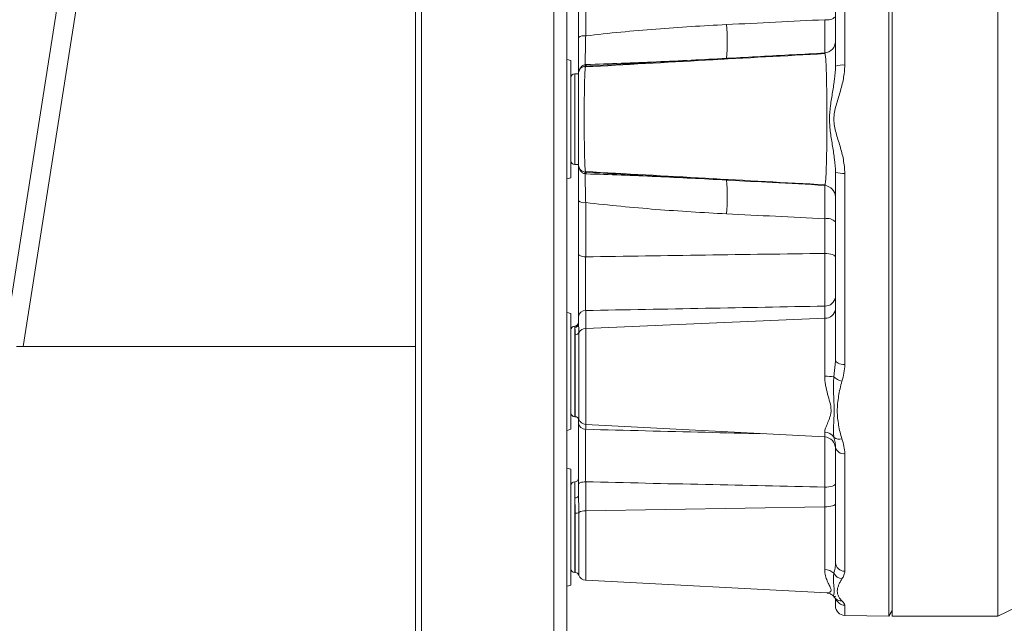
# Model space of a CAD drawing. Header units: millimetres. Extents: x 264 to 1755, y 657 to 2624.
# Tile 4 of 12: x 611 to 873, y 1577 to 1737. Entities that reach past the tile are written whole.
import ezdxf

# ---------------------------------------------------------------- set-up
doc = ezdxf.new("R2010")
doc.units = ezdxf.units.MM

msp = doc.modelspace()

# ---------------------------------------------------------------- linework, layer by layer
at = {"color": 7, "linetype": 'Continuous', "lineweight": 15}
for p, q in [((612.32, 1650.61), (652.01, 1902.39)), ((716.5, 1902.38), (716.5, 1449.62)), ((718.1, 1890.56), (718.1, 1449.62)), ((753.19, 1478.88), (753.19, 1861.3)), ((756.64, 1478.88), (756.64, 1861.3)), ((639.05, 1852.6), (606.86, 1648.38)), ((843.01, 1842.79), (843.01, 1579)), ((871.09, 1842.79), (871.09, 1579)), ((842.15, 1579.01), (842.15, 1830.17)), ((827.96, 1724.98), (827.96, 1774.75)), ((830.42, 1775.99), (830.42, 1725.26)), ((759.76, 1732.56), (759.76, 1746.65)), ((761.66, 1747.4), (761.66, 1733.01)), ((757.75, 1726.44), (757.75, 1710.89)), ((761.63, 1724.96), (761.59, 1724.73)), ((799.15, 1727.04), (799.04, 1727.04)), ((759.76, 1722.93), (758.75, 1722.93)), ((757.75, 1710.89), (757.75, 1695.35)), ((758.75, 1698.86), (759.76, 1698.86)), ((827.96, 1647.03), (827.96, 1696.8)), ((830.42, 1696.53), (830.42, 1645.79)), ((825.12, 1693.27), (825.22, 1693.49)), ((759.76, 1675.14), (759.76, 1689.23)), ((761.66, 1688.78), (761.66, 1674.39)), ((825.11, 1675.3), (825.11, 1684.49)), ((761.66, 1660.13), (761.66, 1655.37)), ((825.11, 1658.06), (825.11, 1661.31)), ((757.75, 1659.35), (757.75, 1643.98)), ((759.76, 1656.64), (759.76, 1658.51)), ((761.66, 1655.37), (825.11, 1658.06)), ((825.11, 1642.69), (825.11, 1658.06)), ((758.75, 1655.67), (758.75, 1647.7)), ((610.55, 1650.61), (716.5, 1650.61)), ((827.93, 1646.65), (827.96, 1647.03)), ((757.75, 1643.98), (757.75, 1628.61)), ((758.75, 1631.94), (758.91, 1631.94)), ((759.76, 1630.31), (759.76, 1631.48)), ((761.66, 1629.9), (825.11, 1626.58)), ((827.96, 1593.24), (827.96, 1623.85)), ((830.42, 1622.16), (830.42, 1590.95)), ((757.75, 1618), (757.75, 1602.63)), ((759.76, 1611.04), (759.76, 1614.06)), ((761.66, 1614.68), (761.66, 1606.98)), ((825.11, 1608), (825.11, 1613.26)), ((758.75, 1610.39), (758.75, 1598.91)), ((761.66, 1606.98), (825.11, 1608)), ((825.11, 1591.38), (825.11, 1608)), ((827.96, 1607.81), (827.96, 1607.81)), ((757.75, 1602.63), (757.75, 1587.25)), ((871.09, 1579), (910.59, 1598.25)), ((758.75, 1590.59), (758.91, 1590.59)), ((761.66, 1588.55), (825.71, 1585.19)), ((825.71, 1585.19), (825.72, 1585.19)), ((827.43, 1584.32), (827.43, 1584.3)), ((827.96, 1581.73), (827.96, 1583.6)), ((830.42, 1579.22), (842.15, 1579.01)), ((842.15, 1579.01), (843.01, 1580.5)), ((843.01, 1579), (871.09, 1579))]:
    msp.add_line(p, q, dxfattribs=at)
at = {"color": 8, "linetype": 'Continuous', "lineweight": 15}
for p, q in [((758.75, 1722.93), (758.75, 1698.86)), ((758.75, 1655.67), (758.75, 1656.02)), ((759.86, 1654.27), (759.86, 1631.26)), ((761.66, 1655.37), (761.66, 1629.9)), ((758.91, 1631.94), (758.91, 1653.72)), ((758.75, 1647.7), (758.75, 1631.94)), ((827.55, 1642.58), (827.93, 1646.65)), ((761.66, 1629.9), (761.66, 1628.61)), ((825.11, 1626.58), (825.11, 1627.87)), ((758.75, 1610.39), (758.75, 1614.66)), ((758.91, 1590.59), (758.91, 1606.34)), ((759.86, 1606.56), (759.86, 1589.91)), ((761.66, 1606.98), (761.66, 1588.55)), ((758.75, 1598.91), (758.75, 1590.59)), ((830.42, 1581.92), (830.42, 1579.22))]:
    msp.add_line(p, q, dxfattribs=at)
at = {"color": 7, "linetype": 'Continuous', "lineweight": 15, "flags": 128}
for points in [[(757.75, 1726.44), (756.73, 1726.71), (756.64, 1726.74)], [(756.64, 1695.05), (756.73, 1695.08), (757.75, 1695.35)], [(825.11, 1675.3), (825.67, 1675.27), (826.21, 1675.21), (826.7, 1675.11), (827.13, 1674.97), (827.49, 1674.81), (827.75, 1674.63), (827.91, 1674.44), (827.96, 1674.24)], [(759.76, 1675.14), (759.79, 1675), (759.9, 1674.86), (760.07, 1674.73), (760.31, 1674.62), (760.59, 1674.53), (760.92, 1674.45), (761.28, 1674.41), (761.66, 1674.39)], [(757.75, 1659.35), (756.73, 1659.62), (756.64, 1659.65)], [(827.96, 1647.03), (828.01, 1646.79), (828.15, 1646.56), (828.37, 1646.35), (828.68, 1646.16), (829.05, 1646.01), (829.48, 1645.89), (829.94, 1645.82), (830.42, 1645.79)], [(756.64, 1628.31), (756.73, 1628.34), (757.75, 1628.61)], [(757.75, 1618), (756.73, 1618.26), (756.64, 1618.3)], [(759.76, 1614.06), (759.79, 1614.18), (759.9, 1614.29), (760.07, 1614.4), (760.31, 1614.49), (760.59, 1614.57), (760.92, 1614.63), (761.28, 1614.67), (761.66, 1614.68)], [(825.11, 1613.26), (825.67, 1613.29), (826.21, 1613.35), (826.7, 1613.44), (827.13, 1613.55), (827.49, 1613.69), (827.75, 1613.85), (827.91, 1614.02), (827.96, 1614.19)], [(758.75, 1610.39), (758.95, 1610.4), (759.14, 1610.44), (759.31, 1610.5), (759.46, 1610.58), (759.59, 1610.68), (759.68, 1610.79), (759.74, 1610.91), (759.76, 1611.04)], [(825.11, 1608), (825.67, 1608.03), (826.21, 1608.09), (826.7, 1608.18), (827.13, 1608.29), (827.49, 1608.43), (827.75, 1608.59), (827.91, 1608.76), (827.96, 1608.93)], [(756.64, 1586.95), (756.73, 1586.99), (757.75, 1587.25)]]:
    msp.add_lwpolyline(points, dxfattribs=at)
at = {"color": 7, "linetype": 'Continuous', "lineweight": 15}
for centre, radius, start, end in [((825.74, 1740.56), 3.32, 259.0738, 311.9619), ((748.3, 1731.38), 50.93, 355.1033, 5.2026), ((761.23, 1730.62), 2.43, 79.8252, 127.2274), ((824.95, 1731.52), 3.01, 272.7664, 0.6158), ((759.9, 1725.16), 1.63, 352.5927, 7.4073), ((761.19, 1725.4), 0.629, 315.1802, 359.0484), ((799.04, 1727.11), 0.0754, 255.0271, 273.5346), ((829.82, 1719.44), 5.85, 84.102, 108.5665), ((758.75, 1721.93), 1, 90, 180), ((758.75, 1699.86), 1, 180, 270), ((759.9, 1696.63), 1.63, 352.5927, 7.4073), ((761.19, 1696.38), 0.629, 0.9516, 44.8198), ((829.82, 1702.35), 5.85, 251.4335, 275.898), ((748.3, 1690.4), 50.93, 354.7974, 4.8967), ((799.04, 1694.68), 0.0754, 86.4654, 104.9729), ((824.95, 1690.26), 3.01, 0.9561, 86.7916), ((761.23, 1691.17), 2.43, 232.7726, 280.1748), ((825.74, 1681.23), 3.32, 48.0381, 100.9262), ((825.24, 1664.04), 2.73, 267.1726, 353.7243), ((761.57, 1658.31), 1.82, 87.1726, 173.7243), ((825.24, 1660.79), 2.73, 267.1726, 353.7243), ((758.75, 1657.02), 1, 270, 0), ((758.75, 1655.01), 1, 90, 180), ((758.77, 1656.66), 0.989, 269.1705, 359.1457), ((758.96, 1654.72), 1.01, 267.1159, 333.1379), ((761.64, 1653.38), 1.99, 89.6191, 153.398), ((825.29, 1619.47), 23.22, 84.4111, 90.4363), ((830.44, 1645.12), 3.85, 221.2913, 258.4378), ((758.75, 1632.95), 1, 180, 270), ((758.91, 1630.94), 1, 18.6964, 90), ((761.76, 1631.91), 2.01, 198.6964, 267), ((761.61, 1630.46), 1.86, 184.7321, 271.6124), ((825, 1624.83), 3.05, 33.2904, 87.9446), ((824.95, 1623.57), 3.01, 0, 87), ((829.02, 1628.24), 2.28, 229.8977, 286.5467), ((830.11, 1624.34), 2.21, 192.9798, 278.1371), ((758.75, 1615.66), 1, 270, 0), ((758.75, 1613.66), 1, 90, 180), ((759.05, 1607.99), 1.65, 265.3966, 299.5994), ((761.45, 1603.81), 3.18, 86.3078, 120.0487), ((758.75, 1591.59), 1, 180, 270), ((830.36, 1593.35), 2.4, 182.7338, 271.6088), ((758.91, 1589.59), 1, 18.6964, 90), ((761.76, 1590.55), 2.01, 198.6964, 267), ((825.15, 1587.9), 3.48, 46.4601, 90.6311), ((830.01, 1591.65), 2.75, 206.5045, 262.794), ((830.47, 1581.73), 2.51, 180, 269)]:
    msp.add_arc(centre, radius, start, end, dxfattribs=at)
at = {"color": 8, "linetype": 'Continuous', "lineweight": 15}
for centre, radius, start, end in [((829.54, 1585.34), 2.26, 228.4521, 273.2539), ((830.45, 1584.43), 2.5, 200.5497, 269.3367)]:
    msp.add_arc(centre, radius, start, end, dxfattribs=at)
at = {"color": 7, "linetype": 'Continuous', "lineweight": 15}
for points, knots in [([(761.66, 1733.01), (767.87, 1733.74), (774.09, 1734.33), (786.54, 1735.3), (792.78, 1735.69), (799.02, 1736)], [0, 0, 0, 0, 0.5, 0.5, 1, 1, 1, 1]), ([(825.11, 1728.45), (825.12, 1728.44), (825.13, 1728.49), (825.14, 1728.7), (825.14, 1728.85), (825.15, 1729.27), (825.15, 1729.53), (825.15, 1730.14), (825.15, 1730.49), (825.15, 1731.08), (825.15, 1731.29), (825.15, 1731.73), (825.15, 1731.96), (825.15, 1732.67), (825.15, 1733.18), (825.14, 1734), (825.14, 1734.28), (825.13, 1734.86), (825.13, 1735.15), (825.12, 1736.04), (825.12, 1736.66), (825.11, 1737.3)], [0, 0, 0, 0, 0.125, 0.125, 0.25, 0.25, 0.375, 0.375, 0.5, 0.5, 0.5625, 0.5625, 0.625, 0.625, 0.75, 0.75, 0.8125, 0.8125, 0.875, 0.875, 1, 1, 1, 1]), ([(761.66, 1733.01), (761.64, 1732.22), (761.63, 1731.46), (761.6, 1730.36), (761.6, 1730), (761.58, 1729.3), (761.58, 1728.96), (761.56, 1727.97), (761.55, 1727.37), (761.53, 1726.55), (761.53, 1726.29), (761.52, 1725.81), (761.51, 1725.58), (761.51, 1725.37)], [0, 0, 0, 0, 0.25, 0.25, 0.375, 0.375, 0.5, 0.5, 0.75, 0.75, 0.875, 0.875, 1, 1, 1, 1]), ([(759.76, 1722.97), (759.76, 1723.42), (759.76, 1723.98), (759.76, 1724.96), (759.76, 1725.32), (759.76, 1726.06), (759.76, 1726.46), (759.76, 1727.28), (759.76, 1727.71), (759.76, 1728.61), (759.76, 1729.08), (759.76, 1730.51), (759.76, 1731.51), (759.76, 1732.56)], [0, 0, 0, 0, 0.25, 0.25, 0.375, 0.375, 0.5, 0.5, 0.625, 0.625, 0.75, 0.75, 1, 1, 1, 1]), ([(825.21, 1728.3), (814.64, 1727.72), (793.44, 1726.54), (772.22, 1725.36), (761.58, 1724.77)], [0, 0, 0, 0, 0.498795, 1, 1, 1, 1]), ([(825.11, 1728.45), (819.44, 1728.14), (813.77, 1727.84), (808.1, 1727.53), (805.25, 1727.37), (802.41, 1727.22), (799.56, 1727.07)], [0.0028544, 0.0028544, 0.0028544, 0.0028544, 0.01991053, 0.01991053, 0.01991053, 0.02846581, 0.02846581, 0.02846581, 0.02846581]), ([(825.22, 1728.29), (825.18, 1728.42), (825.15, 1728.57), (825.11, 1728.51), (825.1, 1728.5)], [0, 0, 0, 0, 0.827786, 1, 1, 1, 1]), ([(761.51, 1725.37), (761.38, 1725.35), (761.25, 1725.31), (761, 1725.21), (760.89, 1725.14), (760.67, 1724.98), (760.57, 1724.89), (760.38, 1724.7), (760.3, 1724.6), (760.15, 1724.38), (760.08, 1724.26), (759.97, 1724.02), (759.92, 1723.89), (759.84, 1723.64), (759.81, 1723.51), (759.77, 1723.24), (759.76, 1723.11), (759.76, 1722.97)], [0, 0, 0, 0, 0.125, 0.125, 0.25, 0.25, 0.375, 0.375, 0.5, 0.5, 0.625, 0.625, 0.75, 0.75, 0.875, 0.875, 1, 1, 1, 1]), ([(761.51, 1724.95), (761.38, 1724.93), (761.26, 1724.91), (761.01, 1724.83), (760.89, 1724.78), (760.67, 1724.66), (760.57, 1724.59), (760.38, 1724.43), (760.29, 1724.34), (760.14, 1724.16), (760.07, 1724.06), (759.99, 1723.91), (759.96, 1723.86), (759.91, 1723.75), (759.89, 1723.7), (759.83, 1723.54), (759.81, 1723.43), (759.77, 1723.2), (759.76, 1723.09), (759.76, 1722.97)], [0, 0, 0, 0, 0.125, 0.125, 0.25, 0.25, 0.375, 0.375, 0.5, 0.5, 0.625, 0.625, 0.6875, 0.6875, 0.75, 0.75, 0.875, 0.875, 1, 1, 1, 1]), ([(799.02, 1727.04), (792.79, 1726.7), (786.56, 1726.36), (774.1, 1725.67), (767.87, 1725.32), (761.63, 1724.96)], [0, 0, 0, 0, 0.5, 0.5, 1, 1, 1, 1]), ([(761.82, 1725.39), (768.03, 1725.59), (774.23, 1725.84), (786.64, 1726.39), (792.84, 1726.7), (799.04, 1727.04)], [0, 0, 0, 0, 0.5, 0.5, 1, 1, 1, 1]), ([(827.96, 1696.8), (827.96, 1697.95), (827.86, 1699.09), (827.57, 1701.39), (827.38, 1702.55), (827, 1704.9), (826.8, 1706.08), (826.57, 1707.87), (826.5, 1708.47), (826.41, 1709.67), (826.38, 1710.28), (826.38, 1712.12), (826.49, 1713.33), (826.8, 1715.71), (827, 1716.89), (827.38, 1719.24), (827.57, 1720.4), (827.86, 1722.7), (827.96, 1723.84), (827.96, 1724.98)], [0, 0, 0, 0, 0.125, 0.125, 0.25, 0.25, 0.375, 0.375, 0.4375, 0.4375, 0.5, 0.5, 0.625, 0.625, 0.75, 0.75, 0.875, 0.875, 1, 1, 1, 1]), ([(830.42, 1725.26), (830.42, 1724.03), (830.28, 1722.82), (829.83, 1720.43), (829.52, 1719.25), (829, 1717.48), (828.82, 1716.89), (828.45, 1715.72), (828.28, 1715.13), (827.79, 1713.36), (827.53, 1712.16), (827.53, 1710.27), (827.59, 1709.66), (827.8, 1708.44), (827.95, 1707.85), (828.27, 1706.66), (828.45, 1706.08), (828.81, 1704.9), (829, 1704.31), (829.52, 1702.55), (829.83, 1701.36), (830.28, 1698.97), (830.42, 1697.76), (830.42, 1696.53)], [0, 0, 0, 0, 0.125, 0.125, 0.25, 0.25, 0.3125, 0.3125, 0.375, 0.375, 0.5, 0.5, 0.5625, 0.5625, 0.625, 0.625, 0.6875, 0.6875, 0.75, 0.75, 0.875, 0.875, 1, 1, 1, 1]), ([(759.76, 1698.82), (759.76, 1698.82), (759.76, 1698.81), (759.76, 1698.82), (759.76, 1698.82), (759.76, 1698.86), (759.76, 1698.91), (759.76, 1699.1), (759.76, 1699.31), (759.76, 1699.74), (759.76, 1699.91), (759.76, 1700.27), (759.76, 1700.47), (759.76, 1700.9), (759.76, 1701.13), (759.76, 1701.63), (759.76, 1701.9), (759.76, 1702.75), (759.76, 1703.37), (759.76, 1704.36), (759.76, 1704.71), (759.76, 1705.42), (759.76, 1705.79), (759.76, 1706.91), (759.76, 1707.68), (759.76, 1708.87), (759.76, 1709.27), (759.76, 1710.09), (759.76, 1710.49), (759.76, 1711.72), (759.76, 1712.52), (759.76, 1713.71), (759.76, 1714.1), (759.76, 1714.88), (759.76, 1715.26), (759.76, 1716.38), (759.76, 1717.08), (759.76, 1718.09), (759.76, 1718.41), (759.76, 1719.03), (759.76, 1719.33), (759.76, 1720.17), (759.76, 1720.67), (759.76, 1721.54), (759.76, 1721.9), (759.76, 1722.33), (759.76, 1722.46), (759.76, 1722.67), (759.76, 1722.75), (759.76, 1722.88), (759.76, 1722.93), (759.76, 1722.96), (759.76, 1722.97), (759.76, 1722.98), (759.76, 1722.97), (759.76, 1722.97)], [0, 0, 0, 0, 0.015625, 0.015625, 0.03125, 0.03125, 0.0625, 0.0625, 0.125, 0.125, 0.15625, 0.15625, 0.1875, 0.1875, 0.21875, 0.21875, 0.25, 0.25, 0.3125, 0.3125, 0.34375, 0.34375, 0.375, 0.375, 0.4375, 0.4375, 0.46875, 0.46875, 0.5, 0.5, 0.5625, 0.5625, 0.59375, 0.59375, 0.625, 0.625, 0.6875, 0.6875, 0.71875, 0.71875, 0.75, 0.75, 0.8125, 0.8125, 0.875, 0.875, 0.90625, 0.90625, 0.9375, 0.9375, 0.96875, 0.96875, 0.984375, 0.984375, 1, 1, 1, 1]), ([(761.51, 1696.84), (761.38, 1696.85), (761.26, 1696.88), (761.01, 1696.96), (760.89, 1697.01), (760.67, 1697.13), (760.57, 1697.2), (760.38, 1697.36), (760.29, 1697.45), (760.14, 1697.63), (760.07, 1697.73), (759.99, 1697.88), (759.96, 1697.93), (759.91, 1698.04), (759.89, 1698.09), (759.83, 1698.25), (759.81, 1698.36), (759.77, 1698.59), (759.76, 1698.7), (759.76, 1698.82)], [0, 0, 0, 0, 0.125, 0.125, 0.25, 0.25, 0.375, 0.375, 0.5, 0.5, 0.625, 0.625, 0.6875, 0.6875, 0.75, 0.75, 0.875, 0.875, 1, 1, 1, 1]), ([(761.51, 1696.42), (761.38, 1696.44), (761.25, 1696.48), (761, 1696.58), (760.89, 1696.65), (760.67, 1696.81), (760.57, 1696.89), (760.38, 1697.09), (760.3, 1697.19), (760.15, 1697.41), (760.08, 1697.53), (759.97, 1697.77), (759.92, 1697.9), (759.84, 1698.15), (759.81, 1698.28), (759.77, 1698.55), (759.76, 1698.68), (759.76, 1698.82)], [0, 0, 0, 0, 0.125, 0.125, 0.25, 0.25, 0.375, 0.375, 0.5, 0.5, 0.625, 0.625, 0.75, 0.75, 0.875, 0.875, 1, 1, 1, 1]), ([(759.76, 1689.23), (759.76, 1690.28), (759.76, 1691.28), (759.76, 1692.71), (759.76, 1693.17), (759.76, 1694.08), (759.76, 1694.51), (759.76, 1695.33), (759.76, 1695.72), (759.76, 1696.47), (759.76, 1696.82), (759.76, 1697.81), (759.76, 1698.37), (759.76, 1698.82)], [0, 0, 0, 0, 0.25, 0.25, 0.375, 0.375, 0.5, 0.5, 0.625, 0.625, 0.75, 0.75, 1, 1, 1, 1]), ([(761.51, 1696.42), (761.52, 1696), (761.53, 1695.52), (761.54, 1694.7), (761.55, 1694.41), (761.56, 1693.81), (761.56, 1693.49), (761.58, 1692.52), (761.6, 1691.82), (761.63, 1690.34), (761.64, 1689.57), (761.66, 1688.78)], [0, 0, 0, 0, 0.25, 0.25, 0.375, 0.375, 0.5, 0.5, 0.75, 0.75, 1, 1, 1, 1]), ([(761.58, 1697.02), (772.22, 1696.43), (793.44, 1695.24), (814.64, 1694.07), (825.22, 1693.49)], [0, 0, 0, 0, 0.501208, 1, 1, 1, 1]), ([(761.59, 1697.07), (761.6, 1696.98), (761.61, 1696.86), (761.63, 1696.83), (761.63, 1696.83)], [0, 0, 0, 0, 0.790943, 1, 1, 1, 1]), ([(761.63, 1696.83), (767.87, 1696.47), (774.1, 1696.12), (786.56, 1695.43), (792.79, 1695.09), (799.02, 1694.75)], [0, 0, 0, 0, 0.5, 0.5, 1, 1, 1, 1]), ([(799.04, 1694.75), (792.84, 1695.09), (786.64, 1695.4), (774.23, 1695.95), (768.03, 1696.19), (761.82, 1696.39)], [0, 0, 0, 0, 0.5, 0.5, 1, 1, 1, 1]), ([(799.56, 1694.72), (803.45, 1694.51), (807.33, 1694.3), (811.22, 1694.09), (815.85, 1693.84), (820.48, 1693.59), (825.11, 1693.34)], [0.00052452, 0.00052452, 0.00052452, 0.00052452, 0.0122076, 0.0122076, 0.0122076, 0.02613593, 0.02613593, 0.02613593, 0.02613593]), ([(825.11, 1684.49), (825.12, 1685.13), (825.12, 1685.74), (825.13, 1686.93), (825.14, 1687.5), (825.15, 1688.6), (825.15, 1689.11), (825.15, 1690.06), (825.15, 1690.5), (825.15, 1691.1), (825.15, 1691.29), (825.15, 1691.64), (825.15, 1691.8), (825.15, 1692.26), (825.15, 1692.52), (825.14, 1692.83), (825.14, 1692.92), (825.14, 1693.08), (825.13, 1693.14), (825.13, 1693.3), (825.12, 1693.35), (825.11, 1693.34)], [0, 0, 0, 0, 0.125, 0.125, 0.25, 0.25, 0.375, 0.375, 0.5, 0.5, 0.5625, 0.5625, 0.625, 0.625, 0.75, 0.75, 0.8125, 0.8125, 0.875, 0.875, 1, 1, 1, 1]), ([(799.02, 1685.79), (792.78, 1686.1), (786.54, 1686.49), (774.09, 1687.46), (767.87, 1688.05), (761.66, 1688.78)], [0, 0, 0, 0, 0.5, 0.5, 1, 1, 1, 1]), ([(761.66, 1674.39), (772.25, 1674.54), (782.84, 1674.69), (793.43, 1674.84), (803.99, 1674.99), (814.55, 1675.15), (825.11, 1675.3)], [0.00190489, 0.00190489, 0.00190489, 0.00190489, 0.03374003, 0.03374003, 0.03374003, 0.06548481, 0.06548481, 0.06548481, 0.06548481]), ([(825.11, 1661.31), (825.12, 1661.7), (825.12, 1662.13), (825.13, 1663.05), (825.14, 1663.55), (825.14, 1664.63), (825.15, 1665.19), (825.15, 1666.36), (825.15, 1666.97), (825.15, 1667.91), (825.15, 1668.23), (825.15, 1668.87), (825.15, 1669.19), (825.15, 1670.16), (825.14, 1670.81), (825.14, 1671.8), (825.14, 1672.13), (825.13, 1672.78), (825.13, 1673.1), (825.12, 1674.06), (825.12, 1674.69), (825.11, 1675.3)], [0, 0, 0, 0, 0.125, 0.125, 0.25, 0.25, 0.375, 0.375, 0.5, 0.5, 0.5625, 0.5625, 0.625, 0.625, 0.75, 0.75, 0.8125, 0.8125, 0.875, 0.875, 1, 1, 1, 1]), ([(759.76, 1658.51), (759.76, 1658.97), (759.76, 1659.99), (759.76, 1661.18), (759.76, 1662.46), (759.76, 1663.13), (759.76, 1664.53), (759.76, 1665.25), (759.76, 1666.38), (759.76, 1666.76), (759.76, 1667.52), (759.76, 1667.9), (759.76, 1669.06), (759.76, 1669.83), (759.76, 1671), (759.76, 1671.39), (759.76, 1672.16), (759.76, 1672.54), (759.76, 1673.67), (759.76, 1674.42), (759.76, 1675.14)], [0, 0, 0, 0, 0.125, 0.25, 0.25, 0.375, 0.375, 0.5, 0.5, 0.5625, 0.5625, 0.625, 0.625, 0.75, 0.75, 0.8125, 0.8125, 0.875, 0.875, 1, 1, 1, 1]), ([(761.66, 1674.39), (761.65, 1673.76), (761.65, 1673.13), (761.64, 1672.16), (761.64, 1671.83), (761.64, 1671.17), (761.64, 1670.84), (761.63, 1669.83), (761.63, 1669.17), (761.63, 1667.85), (761.63, 1667.2), (761.63, 1665.91), (761.63, 1665.29), (761.63, 1664.09), (761.63, 1663.52), (761.64, 1662.42), (761.65, 1661.4), (761.65, 1660.53), (761.66, 1660.13)], [0, 0, 0, 0, 0.125, 0.125, 0.1875, 0.1875, 0.25, 0.25, 0.375, 0.375, 0.5, 0.5, 0.625, 0.625, 0.75, 0.75, 0.875, 1, 1, 1, 1]), ([(825.11, 1661.31), (814.55, 1661.11), (803.99, 1660.91), (793.43, 1660.72), (782.84, 1660.52), (772.25, 1660.33), (761.66, 1660.13)], [0.00285772, 0.00285772, 0.00285772, 0.00285772, 0.03460773, 0.03460773, 0.03460773, 0.06644834, 0.06644834, 0.06644834, 0.06644834]), ([(758.91, 1653.72), (758.91, 1653.95), (758.91, 1654.16), (758.88, 1654.56), (758.86, 1654.74), (758.8, 1655.22), (758.75, 1655.48), (758.75, 1655.67)], [0, 0, 0, 0, 0.25, 0.25, 0.5, 0.5, 1, 1, 1, 1]), ([(759.76, 1656.64), (759.76, 1656.35), (759.79, 1656), (759.84, 1655.2), (759.86, 1654.76), (759.86, 1654.27)], [0, 0, 0, 0, 0.5, 0.5, 1, 1, 1, 1]), ([(830.42, 1645.79), (830.42, 1645.03), (830.35, 1644.28), (830.08, 1642.8), (829.9, 1642.07), (829.67, 1641.35)], [0, 0, 0, 0, 0.5, 0.5, 1, 1, 1, 1]), ([(825.11, 1627.87), (825.11, 1628.19), (825.2, 1628.54), (825.48, 1629.34), (825.67, 1629.79), (825.97, 1630.52), (826.08, 1630.77), (826.29, 1631.3), (826.39, 1631.57), (826.57, 1632.14), (826.65, 1632.44), (826.74, 1632.9), (826.76, 1633.06), (826.79, 1633.38), (826.8, 1633.55), (826.8, 1634.39), (826.65, 1635.08), (826.29, 1636.49), (826.07, 1637.22), (825.67, 1638.72), (825.48, 1639.49), (825.27, 1640.67), (825.22, 1641.06), (825.13, 1641.87), (825.11, 1642.28), (825.11, 1642.69)], [0, 0, 0, 0, 0.125, 0.125, 0.25, 0.25, 0.3125, 0.3125, 0.375, 0.375, 0.4375, 0.4375, 0.46875, 0.46875, 0.5, 0.5, 0.625, 0.625, 0.75, 0.75, 0.875, 0.875, 0.9375, 0.9375, 1, 1, 1, 1]), ([(827.55, 1626.5), (827.45, 1626.97), (827.41, 1627.49), (827.4, 1628.58), (827.42, 1629.15), (827.49, 1630.35), (827.53, 1630.97), (827.61, 1632.26), (827.64, 1632.92), (827.64, 1634.29), (827.61, 1634.99), (827.53, 1636.42), (827.49, 1637.15), (827.42, 1638.65), (827.4, 1639.41), (827.41, 1640.58), (827.42, 1640.98), (827.46, 1641.78), (827.5, 1642.18), (827.55, 1642.58)], [0, 0, 0, 0, 0.125, 0.125, 0.25, 0.25, 0.375, 0.375, 0.5, 0.5, 0.625, 0.625, 0.75, 0.75, 0.875, 0.875, 0.9375, 0.9375, 1, 1, 1, 1]), ([(829.67, 1641.35), (829.46, 1640.7), (829.3, 1640.04), (829.03, 1638.73), (828.91, 1638.07), (828.7, 1636.76), (828.61, 1636.11), (828.47, 1634.81), (828.43, 1634.16), (828.43, 1632.87), (828.47, 1632.23), (828.61, 1630.96), (828.7, 1630.33), (828.91, 1629.09), (829.03, 1628.47), (829.3, 1627.25), (829.46, 1626.65), (829.67, 1626.06)], [0, 0, 0, 0, 0.125, 0.125, 0.25, 0.25, 0.375, 0.375, 0.5, 0.5, 0.625, 0.625, 0.75, 0.75, 0.875, 0.875, 1, 1, 1, 1]), ([(759.76, 1614.06), (759.76, 1614.81), (759.76, 1616.32), (759.76, 1617.87), (759.76, 1619.43), (759.76, 1620.21), (759.76, 1621.72), (759.76, 1622.47), (759.76, 1623.57), (759.76, 1623.94), (759.76, 1624.64), (759.76, 1624.98), (759.76, 1625.99), (759.76, 1626.63), (759.76, 1627.54), (759.76, 1627.84), (759.76, 1628.4), (759.76, 1628.66), (759.76, 1629.43), (759.76, 1629.89), (759.76, 1630.31)], [0, 0, 0, 0, 0.125, 0.25, 0.25, 0.375, 0.375, 0.5, 0.5, 0.5625, 0.5625, 0.625, 0.625, 0.75, 0.75, 0.8125, 0.8125, 0.875, 0.875, 1, 1, 1, 1]), ([(761.66, 1628.61), (761.65, 1628.25), (761.65, 1627.85), (761.64, 1627.2), (761.64, 1626.97), (761.64, 1626.49), (761.64, 1626.24), (761.63, 1625.46), (761.63, 1624.91), (761.63, 1623.76), (761.63, 1623.15), (761.63, 1621.89), (761.63, 1621.25), (761.63, 1619.95), (761.63, 1619.28), (761.64, 1617.94), (761.65, 1616.62), (761.65, 1615.32), (761.66, 1614.68)], [0, 0, 0, 0, 0.125, 0.125, 0.1875, 0.1875, 0.25, 0.25, 0.375, 0.375, 0.5, 0.5, 0.625, 0.625, 0.75, 0.75, 0.875, 1, 1, 1, 1]), ([(827.96, 1623.85), (827.96, 1624.27), (827.91, 1624.7), (827.77, 1625.58), (827.67, 1626.03), (827.55, 1626.5)], [0, 0, 0, 0, 0.5, 0.5, 1, 1, 1, 1]), ([(829.67, 1626.06), (829.9, 1625.41), (830.08, 1624.76), (830.35, 1623.46), (830.42, 1622.81), (830.42, 1622.16)], [0, 0, 0, 0, 0.5, 0.5, 1, 1, 1, 1]), ([(825.11, 1613.26), (814.55, 1613.5), (803.99, 1613.73), (793.43, 1613.97), (782.84, 1614.2), (772.25, 1614.44), (761.66, 1614.68)], [0.00285772, 0.00285772, 0.00285772, 0.00285772, 0.03460773, 0.03460773, 0.03460773, 0.06644834, 0.06644834, 0.06644834, 0.06644834]), ([(758.91, 1606.34), (758.91, 1606.72), (758.91, 1607.08), (758.88, 1607.8), (758.86, 1608.14), (758.8, 1609.16), (758.75, 1609.79), (758.75, 1610.39)], [0, 0, 0, 0, 0.25, 0.25, 0.5, 0.5, 1, 1, 1, 1]), ([(759.76, 1611.04), (759.76, 1610.34), (759.79, 1609.62), (759.84, 1608.12), (759.86, 1607.35), (759.86, 1606.56)], [0, 0, 0, 0, 0.5, 0.5, 1, 1, 1, 1]), ([(827.55, 1590.42), (827.67, 1590.86), (827.77, 1591.32), (827.91, 1592.26), (827.96, 1592.74), (827.96, 1593.24)], [0, 0, 0, 0, 0.5, 0.5, 1, 1, 1, 1]), ([(829.67, 1588.92), (829.46, 1588.63), (829.3, 1588.35), (829.03, 1587.79), (828.91, 1587.51), (828.7, 1586.97), (828.61, 1586.71), (828.47, 1586.19), (828.43, 1585.94), (828.43, 1585.45), (828.47, 1585.21), (828.61, 1584.74), (828.7, 1584.52), (828.91, 1584.08), (829.03, 1583.87), (829.3, 1583.46), (829.46, 1583.27), (829.67, 1583.08)], [0, 0, 0, 0, 0.125, 0.125, 0.25, 0.25, 0.375, 0.375, 0.5, 0.5, 0.625, 0.625, 0.75, 0.75, 0.875, 0.875, 1, 1, 1, 1]), ([(830.42, 1590.95), (830.42, 1590.59), (830.35, 1590.24), (830.08, 1589.56), (829.9, 1589.24), (829.67, 1588.92)], [0, 0, 0, 0, 0.5, 0.5, 1, 1, 1, 1]), ([(825.72, 1585.17), (825.8, 1585.17), (826.07, 1585.17), (826.67, 1584.95), (827.2, 1584.62), (827.37, 1584.34), (827.39, 1584.3)], [0, 0, 0, 0, 0.173138, 0.560373, 0.934469, 1, 1, 1, 1]), ([(827.43, 1584.32), (827.51, 1584.2), (827.68, 1583.97), (827.92, 1583.76), (828.04, 1583.65)], [0, 0, 0, 0, 0.492421, 1, 1, 1, 1]), ([(827.55, 1584.28), (827.67, 1584.26), (827.77, 1584.26), (827.91, 1584.3), (827.96, 1584.33), (827.96, 1584.38)], [0, 0, 0, 0, 0.5, 0.5, 1, 1, 1, 1]), ([(828.03, 1583.64), (828.1, 1583.59), (828.21, 1583.49), (828.2, 1583.49), (828.2, 1583.49)], [0, 0, 0, 0, 0.591381, 1, 1, 1, 1]), ([(829.67, 1583.08), (829.9, 1582.87), (830.08, 1582.67), (830.35, 1582.29), (830.42, 1582.1), (830.42, 1581.92)], [0, 0, 0, 0, 0.5, 0.5, 1, 1, 1, 1])]:
    msp.add_open_spline(points, degree=3, knots=knots, dxfattribs=at)
for points in [[(799.02, 1736), (807.71, 1736.44), (816.41, 1736.87), (825.11, 1737.3)], [(761.51, 1725.37), (761.61, 1725.38), (761.72, 1725.39), (761.82, 1725.39)], [(761.63, 1724.96), (761.59, 1724.96), (761.55, 1724.96), (761.51, 1724.95)], [(799.04, 1727.04), (799.21, 1727.05), (799.39, 1727.06), (799.56, 1727.07)], [(761.51, 1696.84), (761.55, 1696.83), (761.59, 1696.83), (761.63, 1696.83)], [(761.82, 1696.39), (761.72, 1696.4), (761.61, 1696.41), (761.51, 1696.42)], [(799.56, 1694.72), (799.39, 1694.73), (799.21, 1694.74), (799.04, 1694.75)], [(799.04, 1694.75), (799.21, 1694.74), (799.39, 1694.73), (799.56, 1694.72)], [(825.11, 1684.49), (816.41, 1684.92), (807.71, 1685.35), (799.02, 1685.79)]]:
    msp.add_open_spline(points, degree=3, dxfattribs=at)
at = {"color": 8, "linetype": 'Continuous', "lineweight": 15}
for points, knots in [([(825.22, 1693.49), (825.22, 1693.5), (825.25, 1693.58), (825.32, 1694.19), (825.41, 1695.37), (825.48, 1696.83), (825.54, 1698.57), (825.59, 1700.56), (825.64, 1703.12), (825.67, 1705.92), (825.69, 1708.85), (825.7, 1711.85), (825.68, 1714.8), (825.66, 1717.66), (825.61, 1720.3), (825.56, 1722.7), (825.49, 1724.74), (825.41, 1726.41), (825.32, 1727.58), (825.25, 1728.2), (825.22, 1728.28), (825.22, 1728.29)], [0, 0, 0, 0, 0.00179, 0.062557, 0.121691, 0.18253, 0.22022, 0.279224, 0.339951, 0.398956, 0.459707, 0.518565, 0.579161, 0.637975, 0.698517, 0.757348, 0.817885, 0.876838, 0.937482, 0.996555, 1, 1, 1, 1]), ([(761.59, 1724.73), (761.58, 1724.7), (761.55, 1724.58), (761.5, 1723.97), (761.44, 1722.91), (761.39, 1721.47), (761.35, 1719.75), (761.31, 1717.76), (761.29, 1715.59), (761.27, 1713.28), (761.27, 1710.99), (761.27, 1708.71), (761.29, 1706.48), (761.31, 1704.3), (761.34, 1702.29), (761.39, 1700.54), (761.44, 1699.06), (761.49, 1697.95), (761.54, 1697.27), (761.58, 1697.11), (761.59, 1697.07)], [0, 0, 0, 0, 0.017205, 0.0766864, 0.1379295, 0.197404, 0.2586109, 0.3181315, 0.3793722, 0.4388276, 0.4999852, 0.5538486, 0.6131429, 0.6741289, 0.7334122, 0.7943968, 0.8537063, 0.9147331, 0.9741415, 1, 1, 1, 1]), ([(761.66, 1628.61), (772.25, 1628.34), (787.92, 1627.95), (803.59, 1627.56), (808.67, 1627.44)], [0, 0, 0, 0, 0.675869, 1, 1, 1, 1]), ([(825.11, 1613.26), (825.12, 1614.59), (825.15, 1617.25), (825.15, 1621.29), (825.14, 1624.55), (825.12, 1625.98), (825.12, 1626.56)], [0, 0, 0, 0, 0.2706961, 0.541454, 0.8119659, 1, 1, 1, 1]), ([(825.71, 1585.2), (825.8, 1585.2), (826.07, 1585.2), (826.54, 1585.4), (826.91, 1585.89), (826.62, 1586.69), (826.17, 1587.48), (825.75, 1588.38), (825.37, 1589.38), (825.13, 1590.53), (825.11, 1591.23), (825.11, 1591.38)], [0, 0, 0, 0, 0.0786212, 0.2134276, 0.3511235, 0.4914354, 0.638231, 0.679786, 0.8193376, 0.9618183, 1, 1, 1, 1]), ([(827.46, 1584.34), (827.44, 1584.34), (827.35, 1584.37), (827.51, 1584.8), (827.72, 1585.7), (827.49, 1587.29), (827.33, 1588.92), (827.5, 1590.1), (827.55, 1590.42)], [0, 0, 0, 0, 0.057435, 0.21433, 0.444997, 0.675836, 0.910709, 1, 1, 1, 1])]:
    msp.add_open_spline(points, degree=3, knots=knots, dxfattribs=at)

doc.saveas('drawing.dxf')
